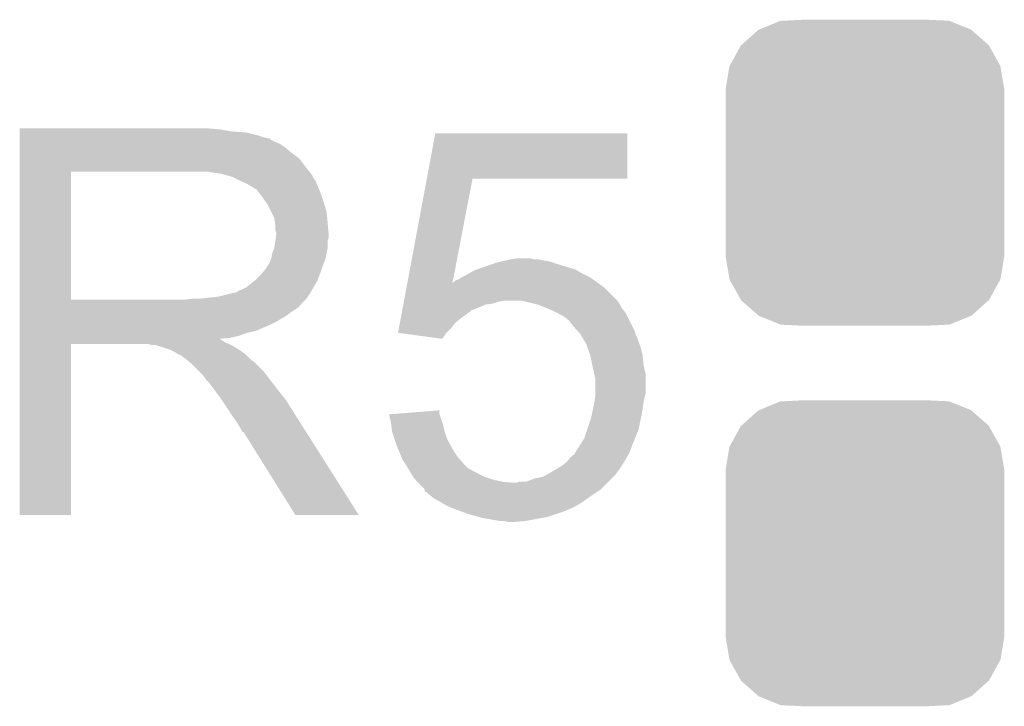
# Model space of a CAD drawing. Extents: x -0.05 to 0.95, y -0.15 to 1.54.
# Tile 18 of 35: x 0.621 to 0.7188, y 0.527 to 0.5952. Entities that reach past the tile are written whole.
import ezdxf

# ---------------------------------------------------------------- set-up
doc = ezdxf.new("R2010")
doc.units = 0
doc.layers.get('0').update_dxf_attribs({"linetype": 'CONTINUOUS'})
doc.layers.add('STEP_DOWN_13_CLICK_V101_GTO', color=14, linetype='CONTINUOUS')
doc.layers.add('STEP_DOWN_13_CLICK_V101_GTS', color=12, linetype='CONTINUOUS')

# ---------------------------------------------------------------- blocks, each defined once
blk = doc.blocks.new('CUSTOM_73')
for points in [[(-0.01052, 0.014219), (-0.008414, 0.015083), (0.010543, 0.014219), (0.008391, 0.015083)], [(-0.008414, 0.015083), (-0.00819, 0.015094), (0.008391, 0.015083), (0.008363, 0.015094)], [(-0.00819, 0.015094), (-0.006068, 0.0152), (0.008363, 0.015094), (0.006068, 0.0152)], [(-0.012294, 0.012667), (-0.010588, 0.014191), (0.012307, 0.012667), (0.010575, 0.014191)], [(-0.010588, 0.014191), (-0.01052, 0.014219), (0.010575, 0.014191), (0.010543, 0.014219)], [(-0.013443, 0.010616), (-0.01234, 0.012625), (0.013453, 0.010616), (0.01233, 0.012625)], [(-0.01234, 0.012625), (-0.012294, 0.012667), (0.01233, 0.012625), (0.012307, 0.012667)], [(-0.01385, 0.0083), (-0.01347, 0.010566), (0.01385, 0.0083), (0.013461, 0.010566)], [(-0.01347, 0.010566), (-0.013443, 0.010616), (0.013461, 0.010566), (0.013453, 0.010616)], [(-0.01385, 0.00825), (-0.01385, 0.0083), (0.01385, 0.00825), (0.01385, 0.0083)], [(-0.01385, -0.00825), (-0.01385, 0.00825), (0.01385, -0.00825), (0.01385, 0.00825)], [(-0.01385, -0.0083), (-0.01385, -0.00825), (0.01385, -0.0083), (0.01385, -0.00825)], [(-0.013461, -0.010565), (-0.01385, -0.0083), (0.01347, -0.010565), (0.01385, -0.0083)], [(-0.013453, -0.010616), (-0.013461, -0.010565), (0.013443, -0.010616), (0.01347, -0.010565)], [(-0.01233, -0.012625), (-0.013453, -0.010616), (0.01234, -0.012625), (0.013443, -0.010616)], [(-0.012307, -0.012667), (-0.01233, -0.012625), (0.012294, -0.012667), (0.01234, -0.012625)], [(-0.010575, -0.014191), (-0.012307, -0.012667), (0.010588, -0.014191), (0.012294, -0.012667)], [(-0.010543, -0.014219), (-0.010575, -0.014191), (0.01052, -0.014219), (0.010588, -0.014191)], [(-0.008391, -0.015083), (-0.010543, -0.014219), (0.008415, -0.015083), (0.01052, -0.014219)], [(-0.008363, -0.015094), (-0.008391, -0.015083), (0.008186, -0.015094), (0.008415, -0.015083)], [(-0.006068, -0.0152), (-0.008363, -0.015094), (0.006068, -0.0152), (0.008186, -0.015094)]]:
    blk.add_solid(points)

msp = doc.modelspace()

# ---------------------------------------------------------------- linework, layer by layer
at = {"layer": 'STEP_DOWN_13_CLICK_V101_GTO'}
for points in [[(0.621001, 0.5843), (0.621001, 0.5844), (0.6409, 0.5843), (0.6398, 0.5844)], [(0.621001, 0.5841), (0.621001, 0.5843), (0.6421, 0.5841), (0.6409, 0.5843)], [(0.621001, 0.584), (0.621001, 0.5841), (0.6435, 0.584), (0.6421, 0.5841)], [(0.621001, 0.5837), (0.621001, 0.584), (0.6447, 0.5837), (0.6435, 0.584)], [(0.621001, 0.5835), (0.621001, 0.5837), (0.6453, 0.5835), (0.6447, 0.5837)], [(0.621001, 0.5834), (0.621001, 0.5835), (0.6458, 0.5834), (0.6453, 0.5835)], [(0.621001, 0.583399), (0.621001, 0.5834), (0.6459, 0.583399), (0.6458, 0.5834)], [(0.621001, 0.5833), (0.621001, 0.583399), (0.645901, 0.5833), (0.6459, 0.583399)], [(0.621001, 0.5831), (0.621001, 0.5833), (0.6463, 0.5831), (0.645901, 0.5833)], [(0.66146, 0.5794), (0.662301, 0.583899), (0.681399, 0.5794), (0.6814, 0.583899)], [(0.662301, 0.583899), (0.662301, 0.5839), (0.6814, 0.583899), (0.662301, 0.5839)], [(0.621001, 0.5829), (0.621001, 0.5831), (0.6468, 0.5829), (0.6463, 0.5831)], [(0.621001, 0.5825), (0.621001, 0.5829), (0.6474, 0.5825), (0.6468, 0.5829)], [(0.621001, 0.582), (0.621001, 0.5825), (0.648, 0.582), (0.6474, 0.5825)], [(0.621001, 0.5814), (0.621001, 0.582), (0.6488, 0.5814), (0.648, 0.582)], [(0.621001, 0.5806), (0.621001, 0.5814), (0.6494, 0.5806), (0.6488, 0.5814)], [(0.621001, 0.5801), (0.621001, 0.5806), (0.649789, 0.5801), (0.6494, 0.5806)], [(0.621, 0.567401), (0.621001, 0.580099), (0.6261, 0.567401), (0.6261, 0.580099)], [(0.621001, 0.580099), (0.621001, 0.5801), (0.6261, 0.580099), (0.6382, 0.5801)], [(0.641, 0.5799), (0.6397, 0.5801), (0.649944, 0.5799), (0.649789, 0.5801)], [(0.641734, 0.5797), (0.641, 0.5799), (0.6501, 0.5797), (0.649944, 0.5799)], [(0.6421, 0.5796), (0.641734, 0.5797), (0.6501, 0.5796), (0.6501, 0.5797)], [(0.6429, 0.5792), (0.6421, 0.5796), (0.6504, 0.5792), (0.6501, 0.5796)], [(0.659535, 0.5691), (0.661459, 0.579399), (0.664019, 0.5691), (0.666, 0.579399)], [(0.661459, 0.579399), (0.66146, 0.5794), (0.666, 0.579399), (0.681399, 0.5794)], [(0.6436, 0.5789), (0.6429, 0.5792), (0.65052, 0.5789), (0.6504, 0.5792)], [(0.643934, 0.5787), (0.6436, 0.5789), (0.6506, 0.5787), (0.65052, 0.5789)], [(0.6441, 0.5786), (0.643934, 0.5787), (0.650643, 0.5786), (0.6506, 0.5787)], [(0.6444, 0.5784), (0.6441, 0.5786), (0.650729, 0.5784), (0.650643, 0.5786)], [(0.6448, 0.578), (0.6445, 0.5784), (0.6509, 0.578), (0.650729, 0.5784)], [(0.6451, 0.5776), (0.6448, 0.578), (0.651033, 0.5776), (0.6509, 0.578)], [(0.645457, 0.5771), (0.6451, 0.5776), (0.6512, 0.5771), (0.651033, 0.5776)], [(0.6456, 0.5769), (0.645457, 0.5771), (0.65126, 0.5769), (0.6512, 0.5771)], [(0.646, 0.5761), (0.6456, 0.5769), (0.6515, 0.5761), (0.65126, 0.5769)], [(0.6463, 0.5755), (0.646, 0.5761), (0.65156, 0.5755), (0.6515, 0.5761)], [(0.646357, 0.5751), (0.6463, 0.5755), (0.6516, 0.5751), (0.65156, 0.5755)], [(0.6464, 0.5748), (0.646357, 0.5751), (0.651625, 0.5748), (0.6516, 0.5751)], [(0.6464, 0.5743), (0.6464, 0.5748), (0.651667, 0.5743), (0.651625, 0.5748)], [(0.6465, 0.574), (0.6464, 0.5743), (0.651692, 0.574), (0.651667, 0.5743)], [(0.6464, 0.5732), (0.646443, 0.5735), (0.6516, 0.5732), (0.6517, 0.5735)], [(0.646443, 0.5735), (0.6465, 0.5739), (0.6517, 0.5735), (0.6517, 0.5739)], [(0.6465, 0.5739), (0.6465, 0.574), (0.6517, 0.5739), (0.651692, 0.574)], [(0.6461, 0.572), (0.6463, 0.5725), (0.6515, 0.572), (0.6516, 0.5725)], [(0.6463, 0.5725), (0.6464, 0.5732), (0.6516, 0.5725), (0.6516, 0.5732)], [(0.6458, 0.571), (0.646, 0.5715), (0.651218, 0.571), (0.6514, 0.5715)], [(0.646, 0.5715), (0.6461, 0.572), (0.6514, 0.5715), (0.6515, 0.572)], [(0.6698, 0.5714), (0.6705, 0.5715), (0.6721, 0.5714), (0.6717, 0.5715)], [(0.6454, 0.5704), (0.6455, 0.5705), (0.651, 0.5704), (0.651036, 0.5705)], [(0.6455, 0.5705), (0.6456, 0.5707), (0.651036, 0.5705), (0.651109, 0.5707)], [(0.6456, 0.5707), (0.6458, 0.571), (0.651109, 0.5707), (0.651218, 0.571)], [(0.666475, 0.5704), (0.667025, 0.5706), (0.6762, 0.5704), (0.6755, 0.5706)], [(0.667025, 0.5706), (0.6673, 0.5707), (0.6755, 0.5706), (0.675175, 0.5707)], [(0.6673, 0.5707), (0.6682, 0.571), (0.675175, 0.5707), (0.6742, 0.571)], [(0.6682, 0.571), (0.6685, 0.5711), (0.6742, 0.571), (0.6739, 0.5711)], [(0.6685, 0.5711), (0.668933, 0.5712), (0.6739, 0.5711), (0.6736, 0.5712)], [(0.668933, 0.5712), (0.669367, 0.5713), (0.6736, 0.5712), (0.673, 0.5713)], [(0.669367, 0.5713), (0.6698, 0.5714), (0.673, 0.5713), (0.6725, 0.5714)], [(0.6445, 0.5694), (0.645, 0.5699), (0.650636, 0.5694), (0.650818, 0.5699)], [(0.645, 0.5699), (0.6454, 0.5704), (0.650818, 0.5699), (0.651, 0.5704)], [(0.6646, 0.5694), (0.6649, 0.5696), (0.67798, 0.5694), (0.6777, 0.5696)], [(0.6649, 0.5696), (0.6653, 0.5698), (0.6777, 0.5696), (0.6773, 0.5698)], [(0.6653, 0.5698), (0.66566, 0.57), (0.6773, 0.5698), (0.6769, 0.57)], [(0.66566, 0.57), (0.6662, 0.5703), (0.6769, 0.57), (0.676375, 0.5703)], [(0.6662, 0.5703), (0.666475, 0.5704), (0.676375, 0.5703), (0.6762, 0.5704)], [(0.6431, 0.5684), (0.6435, 0.5686), (0.650075, 0.5684), (0.650192, 0.5686)], [(0.6435, 0.5686), (0.644375, 0.5693), (0.650192, 0.5686), (0.6506, 0.5693)], [(0.644375, 0.5693), (0.6445, 0.5694), (0.6506, 0.5693), (0.650636, 0.5694)], [(0.659217, 0.5674), (0.659441, 0.5686), (0.6803, 0.5674), (0.6791, 0.5686)], [(0.659441, 0.5686), (0.659518, 0.569009), (0.6791, 0.5686), (0.678527, 0.569009)], [(0.659518, 0.569009), (0.659534, 0.569099), (0.664002, 0.569009), (0.664, 0.569099)], [(0.659534, 0.569099), (0.659535, 0.5691), (0.664055, 0.569099), (0.6641, 0.5691)], [(0.664019, 0.569098), (0.664, 0.569099), (0.664019, 0.569098), (0.664055, 0.569099)], [(0.664002, 0.569009), (0.664019, 0.569098), (0.678527, 0.569009), (0.678403, 0.569098)], [(0.664019, 0.569098), (0.664019, 0.5691), (0.678403, 0.569098), (0.6784, 0.5691)], [(0.6641, 0.5691), (0.6643, 0.5693), (0.6784, 0.5691), (0.67812, 0.5693)], [(0.6643, 0.5693), (0.6646, 0.5694), (0.67812, 0.5693), (0.67798, 0.5694)], [(0.639, 0.5675), (0.6408, 0.5677), (0.6495, 0.5675), (0.649633, 0.5677)], [(0.6408, 0.5677), (0.6424, 0.5681), (0.649633, 0.5677), (0.6499, 0.5681)], [(0.6425, 0.5681), (0.6428, 0.5683), (0.6499, 0.5681), (0.650017, 0.5683)], [(0.6428, 0.5683), (0.6431, 0.5684), (0.650017, 0.5683), (0.650075, 0.5684)], [(0.621, 0.5674), (0.621, 0.567401), (0.6375, 0.5674), (0.6261, 0.567401)], [(0.621, 0.567), (0.621, 0.5674), (0.649, 0.567), (0.6494, 0.5674)], [(0.621, 0.5669), (0.621, 0.567), (0.648999, 0.5669), (0.649, 0.567)], [(0.621, 0.566899), (0.621, 0.5669), (0.6489, 0.566899), (0.648999, 0.5669)], [(0.621, 0.5667), (0.621, 0.566899), (0.6488, 0.5667), (0.6489, 0.566899)], [(0.621, 0.5661), (0.621, 0.5667), (0.6479, 0.5661), (0.6488, 0.5667)], [(0.6375, 0.5674), (0.638199, 0.5675), (0.6494, 0.5674), (0.6495, 0.5675)], [(0.659011, 0.566299), (0.659067, 0.5666), (0.6658, 0.566299), (0.6666, 0.5666)], [(0.659067, 0.5666), (0.659123, 0.5669), (0.6666, 0.5666), (0.6673, 0.5669)], [(0.659123, 0.5669), (0.659142, 0.567), (0.6673, 0.5669), (0.668, 0.567)], [(0.659142, 0.567), (0.659179, 0.5672), (0.668, 0.567), (0.6686, 0.5672)], [(0.659179, 0.5672), (0.659198, 0.5673), (0.6686, 0.5672), (0.6692, 0.5673)], [(0.659198, 0.5673), (0.659217, 0.5674), (0.680375, 0.5673), (0.6803, 0.5674)], [(0.6713, 0.5672), (0.6707, 0.5673), (0.68045, 0.5672), (0.680375, 0.5673)], [(0.6721, 0.567), (0.6713, 0.5672), (0.6806, 0.567), (0.68045, 0.5672)], [(0.6725, 0.5669), (0.6721, 0.567), (0.68065, 0.5669), (0.6806, 0.567)], [(0.67325, 0.5666), (0.6725, 0.5669), (0.6808, 0.5666), (0.68065, 0.5669)], [(0.6735, 0.5665), (0.67325, 0.5666), (0.68088, 0.5665), (0.6808, 0.5666)], [(0.621, 0.5658), (0.621, 0.5661), (0.6475, 0.5658), (0.6479, 0.5661)], [(0.621, 0.5652), (0.621, 0.5658), (0.6465, 0.5652), (0.6475, 0.5658)], [(0.658862, 0.5655), (0.658974, 0.5661), (0.6648, 0.5655), (0.6656, 0.5661)], [(0.658974, 0.5661), (0.658992, 0.5662), (0.6656, 0.5661), (0.665799, 0.5662)], [(0.658992, 0.5662), (0.659011, 0.566299), (0.665799, 0.5662), (0.6658, 0.566299)], [(0.6744, 0.5661), (0.6735, 0.5665), (0.6812, 0.5661), (0.68088, 0.5665)], [(0.6751, 0.5657), (0.6744, 0.5661), (0.6814, 0.5657), (0.6812, 0.5661)], [(0.6756, 0.5653), (0.6751, 0.5657), (0.6816, 0.5653), (0.6814, 0.5657)], [(0.621, 0.5649), (0.621, 0.5652), (0.6459, 0.5649), (0.6465, 0.5652)], [(0.621, 0.5643), (0.621, 0.5649), (0.6445, 0.5643), (0.6459, 0.5649)], [(0.6586, 0.564101), (0.658693, 0.5646), (0.663401, 0.564101), (0.6639, 0.5646)], [(0.658693, 0.5646), (0.658787, 0.5651), (0.6639, 0.5646), (0.6643, 0.5651)], [(0.658787, 0.5651), (0.658862, 0.5655), (0.6643, 0.5651), (0.6648, 0.5655)], [(0.6758, 0.565), (0.6756, 0.5653), (0.68175, 0.565), (0.6816, 0.5653)], [(0.6759, 0.5649), (0.675899, 0.565), (0.6818, 0.5649), (0.68175, 0.565)], [(0.676433, 0.5643), (0.6759, 0.5649), (0.6821, 0.5643), (0.6818, 0.5649)], [(0.621, 0.5641), (0.621, 0.5643), (0.6436, 0.5641), (0.6445, 0.5643)], [(0.621, 0.5638), (0.621, 0.5641), (0.6428, 0.5638), (0.6436, 0.5641)], [(0.621, 0.5636), (0.621, 0.5638), (0.6419, 0.5636), (0.6428, 0.5638)], [(0.658607, 0.5641), (0.6586, 0.564101), (0.6634, 0.5641), (0.663401, 0.564101)], [(0.662999, 0.5635), (0.658607, 0.5641), (0.662999, 0.5635), (0.6634, 0.5641)], [(0.6767, 0.564), (0.676433, 0.5643), (0.682212, 0.564), (0.6821, 0.5643)], [(0.6773, 0.563), (0.6767, 0.564), (0.682588, 0.563), (0.682212, 0.564)], [(0.621, 0.563499), (0.621, 0.5636), (0.640901, 0.563499), (0.6419, 0.5636)], [(0.621, 0.5634), (0.621, 0.563499), (0.641, 0.5634), (0.640901, 0.563499)], [(0.621, 0.5633), (0.621, 0.5634), (0.6412, 0.5633), (0.641, 0.5634)], [(0.621, 0.5631), (0.621, 0.5633), (0.6415, 0.5631), (0.6412, 0.5633)], [(0.621, 0.563), (0.621, 0.5631), (0.64175, 0.563), (0.6415, 0.5631)], [(0.621, 0.562999), (0.621, 0.563), (0.6261, 0.562999), (0.6337, 0.563)], [(0.621, 0.546001), (0.621, 0.562999), (0.626099, 0.546001), (0.6261, 0.562999)], [(0.6341, 0.5629), (0.6337, 0.563), (0.642, 0.5629), (0.64175, 0.563)], [(0.6347, 0.5628), (0.6346, 0.5629), (0.642166, 0.5628), (0.642, 0.5629)], [(0.6348, 0.5628), (0.6347, 0.5628), (0.642167, 0.5628), (0.642166, 0.5628)], [(0.636, 0.5624), (0.6348, 0.5628), (0.642833, 0.5624), (0.642167, 0.5628)], [(0.677409, 0.5627), (0.6773, 0.563), (0.6827, 0.5627), (0.682588, 0.563)], [(0.6777, 0.5619), (0.677409, 0.5627), (0.6829, 0.5619), (0.6827, 0.5627)], [(0.6362, 0.5623), (0.636, 0.5624), (0.643, 0.5623), (0.642833, 0.5624)], [(0.6364, 0.5622), (0.6362, 0.5623), (0.643125, 0.5622), (0.643, 0.5623)], [(0.6367, 0.562), (0.6364, 0.5622), (0.643375, 0.562), (0.643125, 0.5622)], [(0.6369, 0.5619), (0.6367, 0.562), (0.6435, 0.5619), (0.643375, 0.562)], [(0.6371, 0.5618), (0.637, 0.5619), (0.6436, 0.5618), (0.6435, 0.5619)], [(0.6375, 0.5615), (0.6371, 0.5618), (0.6439, 0.5615), (0.6436, 0.5618)], [(0.6779, 0.5609), (0.6777, 0.5619), (0.683, 0.5609), (0.6829, 0.5619)], [(0.637625, 0.5614), (0.6375, 0.5615), (0.644, 0.5614), (0.6439, 0.5615)], [(0.637875, 0.5612), (0.637625, 0.5614), (0.6443, 0.5612), (0.644, 0.5614)], [(0.638, 0.5611), (0.637875, 0.5612), (0.6444, 0.5611), (0.6443, 0.5612)], [(0.6389, 0.5602), (0.638, 0.5611), (0.6453, 0.5602), (0.6444, 0.5611)], [(0.6781, 0.56), (0.6779, 0.5609), (0.6832, 0.56), (0.683, 0.5609)], [(0.6392, 0.5599), (0.6389, 0.5602), (0.645525, 0.5599), (0.6453, 0.5602)], [(0.6395, 0.5595), (0.6392, 0.5599), (0.645825, 0.5595), (0.645525, 0.5599)], [(0.6782, 0.5596), (0.6781, 0.56), (0.6832, 0.5596), (0.6832, 0.56)], [(0.63955, 0.5594), (0.6395, 0.5595), (0.6459, 0.5594), (0.645825, 0.5595)], [(0.6396, 0.559301), (0.63955, 0.5594), (0.645977, 0.559301), (0.6459, 0.5594)], [(0.6397, 0.5593), (0.6396, 0.559301), (0.645978, 0.5593), (0.645977, 0.559301)], [(0.6403, 0.5585), (0.6397, 0.5593), (0.6466, 0.5585), (0.645978, 0.5593)], [(0.6782, 0.5581), (0.6782, 0.5596), (0.6832, 0.5581), (0.6832, 0.5596)], [(0.6409, 0.5577), (0.6403, 0.5585), (0.64724, 0.5577), (0.6466, 0.5585)], [(0.678186, 0.5577), (0.6782, 0.5578), (0.6831, 0.5577), (0.683125, 0.5578)], [(0.6782, 0.5578), (0.6782, 0.5581), (0.683125, 0.5578), (0.6832, 0.5581)], [(0.641033, 0.5575), (0.6409, 0.5577), (0.6474, 0.5575), (0.64724, 0.5577)], [(0.641767, 0.5564), (0.641033, 0.5575), (0.6481, 0.5564), (0.6474, 0.5575)], [(0.677971, 0.5565), (0.6781, 0.5571), (0.6829, 0.5565), (0.682986, 0.5571)], [(0.6781, 0.5571), (0.678114, 0.5572), (0.682986, 0.5571), (0.683, 0.5572)], [(0.678114, 0.5572), (0.678186, 0.5577), (0.683, 0.5572), (0.6831, 0.5577)], [(0.6421, 0.5559), (0.641767, 0.5564), (0.648417, 0.5559), (0.6481, 0.5564)], [(0.6426, 0.5552), (0.6421, 0.5559), (0.648861, 0.5552), (0.648417, 0.5559)], [(0.6577, 0.555999), (0.658962, 0.5561), (0.662734, 0.555999), (0.6627, 0.5561)], [(0.6579, 0.5552), (0.6577, 0.555999), (0.663, 0.5552), (0.662734, 0.555999)], [(0.658962, 0.5561), (0.6627, 0.556399), (0.6627, 0.5561), (0.6627, 0.556399)], [(0.6778, 0.5557), (0.677843, 0.5559), (0.682757, 0.5557), (0.6828, 0.5559)], [(0.677843, 0.5559), (0.677971, 0.5565), (0.6828, 0.5559), (0.6829, 0.5565)], [(0.643, 0.5545), (0.6426, 0.5552), (0.649305, 0.5545), (0.648861, 0.5552)], [(0.657989, 0.5544), (0.6579, 0.5552), (0.6632, 0.5544), (0.663, 0.5552)], [(0.6774, 0.5545), (0.6778, 0.5557), (0.6825, 0.5545), (0.682757, 0.5557)], [(0.6431, 0.5543), (0.643, 0.5545), (0.649432, 0.5543), (0.649305, 0.5545)], [(0.6433, 0.5542), (0.6431, 0.5543), (0.649496, 0.5542), (0.649432, 0.5543)], [(0.6434, 0.554), (0.6433, 0.5542), (0.649623, 0.554), (0.649496, 0.5542)], [(0.6484, 0.546), (0.6434, 0.554), (0.654698, 0.546), (0.649623, 0.554)], [(0.658, 0.5543), (0.657989, 0.5544), (0.663233, 0.5543), (0.6632, 0.5544)], [(0.658267, 0.5535), (0.658, 0.5543), (0.6635, 0.5535), (0.663233, 0.5543)], [(0.6771, 0.5536), (0.6774, 0.5545), (0.68214, 0.5536), (0.6825, 0.5545)], [(0.6585, 0.5528), (0.658267, 0.5535), (0.663889, 0.5528), (0.6635, 0.5535)], [(0.6766, 0.5528), (0.676725, 0.553), (0.681825, 0.5528), (0.6819, 0.553)], [(0.676725, 0.553), (0.6771, 0.5536), (0.6819, 0.553), (0.68214, 0.5536)], [(0.658586, 0.5526), (0.6585, 0.5528), (0.664, 0.5526), (0.663889, 0.5528)], [(0.658929, 0.5518), (0.658586, 0.5526), (0.6645, 0.5518), (0.664, 0.5526)], [(0.6759, 0.551801), (0.675901, 0.5519), (0.681372, 0.551801), (0.681429, 0.5519)], [(0.675901, 0.5519), (0.6761, 0.552), (0.681429, 0.5519), (0.681486, 0.552)], [(0.6761, 0.552), (0.6762, 0.5522), (0.681486, 0.552), (0.6816, 0.5522)], [(0.6762, 0.5522), (0.6766, 0.5528), (0.6816, 0.5522), (0.681825, 0.5528)], [(0.6591, 0.5514), (0.658929, 0.5518), (0.66485, 0.5514), (0.6645, 0.5518)], [(0.659367, 0.551), (0.6591, 0.5514), (0.6652, 0.551), (0.66485, 0.5514)], [(0.6595, 0.5508), (0.659367, 0.551), (0.6654, 0.5508), (0.6652, 0.551)], [(0.674567, 0.5507), (0.6749, 0.5509), (0.6807, 0.5507), (0.680825, 0.5509)], [(0.6749, 0.5509), (0.6754, 0.5513), (0.680825, 0.5509), (0.681075, 0.5513)], [(0.6754, 0.5513), (0.67556, 0.5515), (0.681075, 0.5513), (0.6812, 0.5515)], [(0.67556, 0.5515), (0.6758, 0.5518), (0.6812, 0.5515), (0.681371, 0.5518)], [(0.6758, 0.5518), (0.6759, 0.551801), (0.681371, 0.5518), (0.681372, 0.551801)], [(0.65956, 0.5507), (0.6595, 0.5508), (0.6655, 0.5507), (0.6654, 0.5508)], [(0.65974, 0.5504), (0.65956, 0.5507), (0.666, 0.5504), (0.6655, 0.5507)], [(0.6601, 0.5498), (0.65974, 0.5504), (0.6672, 0.5498), (0.666, 0.5504)], [(0.673, 0.5498), (0.67336, 0.55), (0.68, 0.5498), (0.6802, 0.55)], [(0.67336, 0.55), (0.6739, 0.5503), (0.6802, 0.55), (0.680414, 0.5503)], [(0.6739, 0.5503), (0.674567, 0.5507), (0.680414, 0.5503), (0.6807, 0.5507)], [(0.660325, 0.5495), (0.6601, 0.5498), (0.6681, 0.5495), (0.6672, 0.5498)], [(0.6604, 0.5494), (0.660325, 0.5495), (0.66855, 0.5494), (0.6681, 0.5495)], [(0.6605, 0.5493), (0.6604, 0.5494), (0.669, 0.5493), (0.66855, 0.5494)], [(0.6606, 0.5492), (0.6605, 0.5493), (0.6701, 0.5492), (0.669, 0.5493)], [(0.6612, 0.5486), (0.6606, 0.5492), (0.6788, 0.5486), (0.6794, 0.5492)], [(0.6704, 0.5492), (0.6706, 0.5493), (0.6794, 0.5492), (0.6795, 0.5493)], [(0.6713, 0.5493), (0.6721, 0.5496), (0.6795, 0.5493), (0.6798, 0.5496)], [(0.6721, 0.5496), (0.673, 0.5498), (0.6798, 0.5496), (0.68, 0.5498)], [(0.661233, 0.5485), (0.6612, 0.5486), (0.6787, 0.5485), (0.6788, 0.5486)], [(0.6613, 0.548301), (0.661233, 0.5485), (0.678401, 0.548301), (0.6787, 0.5485)], [(0.6614, 0.5483), (0.6613, 0.548301), (0.6784, 0.5483), (0.678401, 0.548301)], [(0.6615, 0.5482), (0.6614, 0.5483), (0.67825, 0.5482), (0.6784, 0.5483)], [(0.6621, 0.5477), (0.6615, 0.5482), (0.6775, 0.5477), (0.67825, 0.5482)], [(0.662975, 0.5472), (0.6621, 0.5477), (0.6768, 0.5472), (0.6775, 0.5477)], [(0.6635, 0.5469), (0.662975, 0.5472), (0.676275, 0.5469), (0.6768, 0.5472)], [(0.663733, 0.5468), (0.6635, 0.5469), (0.6761, 0.5468), (0.676275, 0.5469)], [(0.6642, 0.5466), (0.663733, 0.5468), (0.67565, 0.5466), (0.6761, 0.5468)], [(0.66476, 0.5464), (0.6642, 0.5466), (0.6752, 0.5464), (0.67565, 0.5466)], [(0.6656, 0.5461), (0.66476, 0.5464), (0.6743, 0.5461), (0.6752, 0.5464)], [(0.66665, 0.5458), (0.6656, 0.5461), (0.6734, 0.5458), (0.6743, 0.5461)], [(0.626099, 0.546), (0.621, 0.546001), (0.626099, 0.546), (0.626099, 0.546001)], [(0.654698, 0.546), (0.654698, 0.546), (0.654698, 0.546), (0.6484, 0.546)], [(0.667, 0.5457), (0.66665, 0.5458), (0.67285, 0.5457), (0.6734, 0.5458)], [(0.6682, 0.5455), (0.667, 0.5457), (0.67175, 0.5455), (0.67285, 0.5457)], [(0.6687, 0.5454), (0.6682, 0.5455), (0.6712, 0.5454), (0.67175, 0.5455)], [(0.6696, 0.5453), (0.6692, 0.5454), (0.6701, 0.5453), (0.6712, 0.5454)]]:
    msp.add_solid(points, dxfattribs=at)

# ---------------------------------------------------------------- block references
at = {"layer": 'STEP_DOWN_13_CLICK_V101_GTS'}
for p in [(0.705, 0.58), (0.705, 0.5422)]:
    msp.add_blockref('CUSTOM_73', p, dxfattribs=at)

doc.saveas('drawing.dxf')
